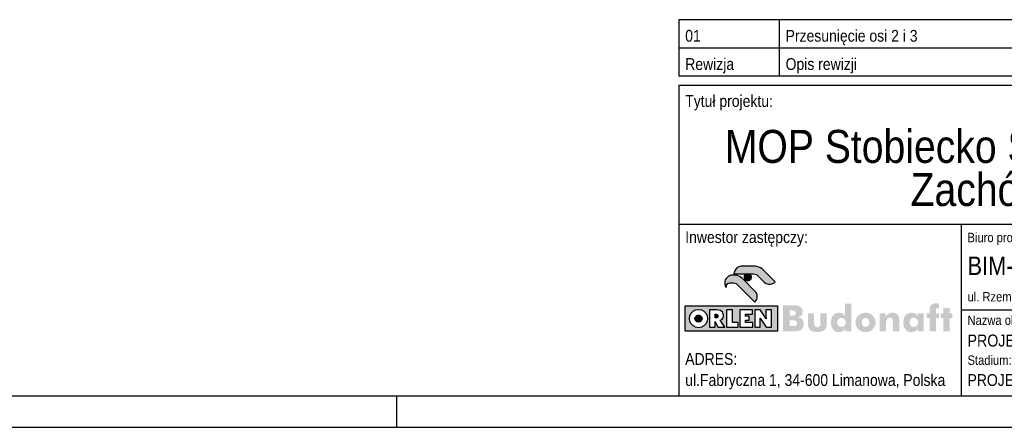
# Model space of a CAD drawing. Header units: millimetres. Extents: x 0 to 75000, y 0 to 29700.
# Tile 20 of 30: x 47991 to 63686, y 0 to 6494. Entities that reach past the tile are written whole.
import ezdxf

# ---------------------------------------------------------------- set-up
doc = ezdxf.new("R2010")
doc.units = ezdxf.units.MM
doc.layers.add('TS_FORMATKA', color=7, linetype='Continuous')
doc.styles.add('Arial', font='ARIAL.TTF', dxfattribs={"height": 0.2})

# ---------------------------------------------------------------- blocks, each defined once
blk = doc.blocks.new('Unknown-305655500-13402')
at = {"layer": 'TS_FORMATKA', "linetype": 'Continuous'}
for points in [[(59711, 2442), (59736, 2432), (59758, 2416), (59859, 2314), (59880, 2298), (59904, 2287), (59930, 2281), (59957, 2280), (59984, 2286), (60010, 2298), (60033, 2316), (59858, 2492), (59846, 2503), (59824, 2523), (59799, 2540), (59772, 2553), (59744, 2562), (59715, 2568), (59685, 2570), (59520, 2570), (59493, 2568), (59468, 2561), (59445, 2550), (59425, 2535), (59407, 2517), (59393, 2495), (59382, 2472), (59376, 2446), (59685, 2446)], [(59728, 2014), (59739, 2036), (59746, 2059), (59748, 2083), (59746, 2107), (59739, 2130), (59728, 2151), (59712, 2171), (59519, 2363), (59499, 2381), (59476, 2397), (59452, 2409), (59426, 2418), (59400, 2423), (59372, 2425), (59354, 2425), (59329, 2422), (59306, 2415), (59284, 2404), (59266, 2389), (59251, 2370), (59239, 2349), (59232, 2326), (59230, 2300), (59232, 2275), (59239, 2252), (59251, 2230), (59256, 2265), (59279, 2290), (59312, 2301), (59323, 2301), (59347, 2301), (59371, 2301), (59393, 2298), (59413, 2289), (59430, 2276), (59712, 1995)], [(59540, 2415), (59538, 2405), (59537, 2394), (59545, 2364), (59566, 2342), (59597, 2334), (59627, 2342), (59649, 2364), (59657, 2394), (59656, 2405), (59653, 2415), (59648, 2425), (59545, 2425)], [(58725, 1850), (58783, 1782), (58762, 1762), (58754, 1733), (58762, 1704), (58783, 1683), (58811, 1676), (58840, 1683), (58861, 1704), (58869, 1733), (58861, 1762), (58840, 1782), (58811, 1790), (58783, 1782), (58725, 1850), (58869, 1733), (58861, 1762), (58840, 1782), (58811, 1790), (58783, 1782), (58762, 1762), (58754, 1733), (58762, 1704), (58783, 1683), (58811, 1676), (58840, 1683), (58861, 1704), (58869, 1733), (58725, 1850), (58765, 1871), (58811, 1879), (58857, 1871), (58897, 1850), (58929, 1819), (58950, 1779), (58957, 1733), (58950, 1687), (58929, 1647), (58897, 1615), (58857, 1595), (58811, 1587), (58765, 1595), (58725, 1615), (58694, 1647), (58673, 1687), (58666, 1733), (58673, 1779), (58694, 1819), (58725, 1850), (58600, 1938), (58988, 1871), (59075, 1803), (59075, 1800), (59075, 1743), (59091, 1743), (59109, 1746), (59120, 1756), (59123, 1772), (59120, 1789), (59105, 1803), (59075, 1803), (58988, 1871), (59123, 1772), (59120, 1789), (59109, 1799), (59091, 1803), (59075, 1803), (59075, 1743), (59091, 1743), (59109, 1746), (59120, 1756), (59123, 1772), (58988, 1871), (59101, 1871), (59161, 1860), (59198, 1829), (59210, 1778), (59204, 1743), (59186, 1719), (59158, 1707), (59230, 1595), (59122, 1595), (59075, 1686), (59075, 1595), (58988, 1595), (58988, 1871), (58600, 1938), (59259, 1871), (59356, 1871), (59356, 1670), (59443, 1670), (59443, 1595), (59259, 1595), (59259, 1871), (58600, 1938), (59473, 1871), (59670, 1871), (59670, 1804), (59562, 1804), (59562, 1769), (59621, 1769), (59621, 1705), (59562, 1705), (59562, 1670), (59679, 1670), (59679, 1595), (59473, 1595), (59473, 1871), (58600, 1938), (59709, 1871), (59795, 1871), (59890, 1729), (59888, 1745), (59887, 1760), (59887, 1773), (59887, 1781), (59887, 1871), (59974, 1871), (59974, 1595), (59888, 1595), (59793, 1741), (59795, 1724), (59796, 1710), (59796, 1697), (59796, 1595), (59709, 1595), (59709, 1871), (58600, 1938), (58600, 1533), (60069, 1533), (60069, 1938), (58600, 1938)], [(60267, 1704), (60309, 1704), (60341, 1702), (60364, 1695), (60377, 1680), (60382, 1656), (60373, 1629), (60348, 1616), (60307, 1612), (60267, 1612), (60267, 1704), (60479, 1700), (60267, 1778), (60267, 1862), (60292, 1862), (60331, 1859), (60356, 1847), (60364, 1820), (60356, 1793), (60331, 1781), (60290, 1778), (60267, 1778), (60479, 1700), (60465, 1721), (60446, 1737), (60423, 1747), (60395, 1752), (60423, 1763), (60445, 1776), (60460, 1793), (60469, 1814), (60471, 1841), (60468, 1870), (60456, 1895), (60438, 1915), (60412, 1931), (60386, 1939), (60358, 1943), (60325, 1945), (60289, 1945), (60284, 1945), (60280, 1945), (60276, 1945), (60161, 1945), (60161, 1527), (60279, 1527), (60312, 1527), (60342, 1528), (60369, 1530), (60394, 1533), (60416, 1539), (60435, 1548), (60459, 1565), (60476, 1587), (60486, 1615), (60490, 1646), (60487, 1675), (60479, 1700)], [(61023, 1671), (61028, 1701), (61041, 1724), (61062, 1738), (61090, 1743), (61117, 1738), (61139, 1724), (61152, 1701), (61157, 1671), (61152, 1640), (61139, 1617), (61118, 1603), (61090, 1598), (61062, 1603), (61041, 1617), (61028, 1640), (61023, 1671), (61247, 1970), (61149, 1970), (61149, 1819), (61149, 1802), (61151, 1784), (61153, 1768), (61133, 1795), (61110, 1812), (61084, 1822), (61052, 1825), (61030, 1823), (61009, 1818), (60990, 1809), (60973, 1798), (60959, 1783), (60946, 1765), (60936, 1745), (60928, 1723), (60924, 1698), (60922, 1671), (60924, 1643), (60928, 1617), (60936, 1595), (60946, 1574), (60959, 1557), (60974, 1542), (60991, 1531), (61011, 1523), (61032, 1517), (61055, 1516), (61084, 1519), (61110, 1530), (61133, 1548), (61153, 1573), (61153, 1527), (61247, 1527), (61247, 1970)], [(62646, 1744), (62646, 1816), (62595, 1816), (62595, 1862), (62597, 1882), (62606, 1894), (62623, 1898), (62629, 1897), (62637, 1896), (62646, 1893), (62646, 1971), (62630, 1974), (62616, 1976), (62604, 1976), (62575, 1974), (62551, 1968), (62531, 1958), (62515, 1943), (62504, 1924), (62497, 1902), (62495, 1875), (62495, 1816), (62451, 1816), (62451, 1744), (62495, 1744), (62495, 1527), (62595, 1527), (62595, 1744)], [(62857, 1744), (62857, 1816), (62814, 1816), (62814, 1901), (62713, 1901), (62713, 1816), (62670, 1816), (62670, 1744), (62713, 1744), (62713, 1527), (62814, 1527), (62814, 1744)], [(58811, 1790), (58783, 1782), (58762, 1762), (58754, 1733), (58762, 1704), (58783, 1683), (58811, 1676), (58840, 1683), (58861, 1704), (58869, 1733), (58861, 1762), (58840, 1782)], [(59123, 1772), (59120, 1789), (59109, 1799), (59091, 1803), (59075, 1803), (59075, 1743), (59091, 1743), (59109, 1746), (59120, 1756)], [(60557, 1816), (60557, 1668), (60557, 1634), (60561, 1605), (60572, 1578), (60590, 1553), (60612, 1537), (60639, 1525), (60670, 1518), (60706, 1516), (60741, 1518), (60773, 1525), (60799, 1537), (60821, 1553), (60840, 1579), (60851, 1606), (60855, 1636), (60855, 1668), (60855, 1816), (60755, 1816), (60755, 1661), (60751, 1624), (60735, 1601), (60705, 1593), (60674, 1601), (60658, 1624), (60654, 1661), (60654, 1816)], [(61418, 1641), (61414, 1670), (61418, 1699), (61430, 1721), (61449, 1735), (61474, 1740), (61500, 1735), (61519, 1721), (61531, 1699), (61535, 1670), (61531, 1641), (61519, 1619), (61500, 1606), (61474, 1601), (61449, 1606), (61430, 1619), (61418, 1641), (61621, 1605), (61629, 1626), (61634, 1647), (61636, 1670), (61634, 1693), (61629, 1715), (61621, 1735), (61610, 1754), (61597, 1772), (61581, 1787), (61563, 1800), (61543, 1811), (61522, 1818), (61499, 1823), (61474, 1825), (61450, 1823), (61427, 1818), (61405, 1811), (61385, 1800), (61367, 1787), (61352, 1772), (61338, 1754), (61328, 1735), (61320, 1715), (61315, 1693), (61313, 1670), (61315, 1647), (61320, 1626), (61328, 1605), (61338, 1586), (61352, 1569), (61367, 1554), (61385, 1541), (61405, 1530), (61427, 1522), (61450, 1517), (61474, 1516), (61499, 1517), (61522, 1522), (61543, 1530), (61563, 1541), (61581, 1554), (61597, 1569), (61610, 1586), (61621, 1605)], [(61804, 1683), (61810, 1711), (61821, 1731), (61839, 1744), (61863, 1748), (61890, 1741), (61905, 1719), (61910, 1681), (61910, 1527), (62012, 1527), (62012, 1692), (62011, 1730), (62005, 1763), (61991, 1790), (61969, 1809), (61940, 1821), (61906, 1825), (61877, 1822), (61852, 1815), (61831, 1801), (61812, 1782), (61795, 1757), (61795, 1816), (61702, 1816), (61702, 1527), (61802, 1527), (61802, 1648)], [(62182, 1640), (62177, 1671), (62182, 1701), (62195, 1724), (62216, 1739), (62244, 1745), (62272, 1739), (62293, 1724), (62307, 1701), (62311, 1671), (62307, 1640), (62293, 1618), (62272, 1603), (62244, 1598), (62216, 1603), (62195, 1618), (62182, 1640), (62401, 1816), (62307, 1816), (62307, 1768), (62288, 1793), (62266, 1811), (62240, 1821), (62210, 1825), (62186, 1823), (62165, 1818), (62145, 1809), (62127, 1797), (62112, 1783), (62100, 1765), (62090, 1745), (62082, 1722), (62078, 1697), (62076, 1670), (62078, 1643), (62082, 1617), (62090, 1595), (62099, 1574), (62112, 1557), (62126, 1542), (62143, 1531), (62161, 1522), (62182, 1517), (62204, 1515), (62235, 1518), (62263, 1529), (62286, 1547), (62307, 1573), (62307, 1527), (62401, 1527), (62401, 1816)]]:
    blk.add_hatch(color=1, dxfattribs=at).paths.add_polyline_path(points)
at = {"layer": 'TS_FORMATKA', "color": 1, "linetype": 'Continuous'}
for p, q in [((74500, 5444), (58500, 5444)), ((58500, 5444), (58500, 500)), ((67898, 3232), (58500, 3232)), ((63000, 3232), (63000, 500)), ((59407, 2517), (59393, 2495)), ((59425, 2535), (59407, 2517)), ((59445, 2550), (59425, 2535)), ((59468, 2561), (59445, 2550)), ((59493, 2568), (59468, 2561)), ((59520, 2570), (59493, 2568)), ((59685, 2570), (59520, 2570)), ((59715, 2568), (59685, 2570)), ((59685, 2570), (59685, 2570)), ((59744, 2562), (59715, 2568)), ((59772, 2553), (59744, 2562)), ((59799, 2540), (59772, 2553)), ((59824, 2523), (59799, 2540)), ((59846, 2503), (59824, 2523)), ((59251, 2370), (59239, 2349)), ((59266, 2389), (59251, 2370)), ((59284, 2404), (59266, 2389)), ((59306, 2415), (59284, 2404)), ((59329, 2422), (59306, 2415)), ((59354, 2425), (59329, 2422)), ((59372, 2425), (59354, 2425)), ((59400, 2423), (59372, 2425)), ((59382, 2472), (59376, 2446)), ((59376, 2446), (59685, 2446)), ((59393, 2495), (59382, 2472)), ((59426, 2418), (59400, 2423)), ((59452, 2409), (59426, 2418)), ((59476, 2397), (59452, 2409)), ((59499, 2381), (59476, 2397)), ((59519, 2363), (59499, 2381)), ((59712, 2171), (59519, 2363)), ((59538, 2405), (59537, 2394)), ((59537, 2394), (59545, 2364)), ((59540, 2415), (59538, 2405)), ((59545, 2425), (59540, 2415)), ((59648, 2425), (59545, 2425)), ((59545, 2364), (59566, 2342)), ((59627, 2342), (59649, 2364)), ((59653, 2415), (59648, 2425)), ((59649, 2364), (59657, 2394)), ((59656, 2405), (59653, 2415)), ((59657, 2394), (59656, 2405)), ((59685, 2446), (59711, 2442)), ((59711, 2442), (59736, 2432)), ((59736, 2432), (59758, 2416)), ((59758, 2416), (59859, 2314)), ((59857, 2493), (59846, 2503)), ((59857, 2493), (59857, 2493)), ((59857, 2493), (59857, 2493)), ((59857, 2493), (59857, 2493)), ((60033, 2316), (59857, 2493)), ((59232, 2326), (59230, 2300)), ((59230, 2300), (59232, 2275)), ((59239, 2349), (59232, 2326)), ((59232, 2275), (59239, 2252)), ((59239, 2252), (59251, 2230)), ((59251, 2230), (59256, 2265)), ((59256, 2265), (59279, 2290)), ((59279, 2290), (59312, 2301)), ((59312, 2301), (59323, 2301)), ((59323, 2301), (59347, 2301)), ((59347, 2301), (59371, 2301)), ((59371, 2301), (59393, 2298)), ((59393, 2298), (59413, 2289)), ((59413, 2289), (59430, 2276)), ((59430, 2276), (59712, 1995)), ((59566, 2342), (59597, 2334)), ((59597, 2334), (59627, 2342)), ((59859, 2314), (59880, 2298)), ((59880, 2298), (59904, 2287)), ((59904, 2287), (59930, 2281)), ((59930, 2281), (59957, 2280)), ((59957, 2280), (59984, 2286)), ((59984, 2286), (60010, 2298)), ((60010, 2298), (60033, 2316)), ((60033, 2316), (60033, 2316)), ((59728, 2151), (59712, 2171)), ((59739, 2130), (59728, 2151)), ((59746, 2107), (59739, 2130)), ((59739, 2036), (59746, 2059)), ((59748, 2083), (59746, 2107)), ((59746, 2059), (59748, 2083)), ((58600, 1938), (60069, 1938)), ((58600, 1533), (58600, 1938)), ((58600, 1938), (60069, 1938)), ((58600, 1533), (58600, 1938)), ((59712, 1995), (59728, 2014)), ((59728, 2014), (59739, 2036)), ((60069, 1938), (60069, 1533)), ((60069, 1938), (60069, 1533)), ((58666, 1733), (58673, 1779)), ((58673, 1687), (58666, 1733)), ((58673, 1779), (58694, 1819)), ((58694, 1819), (58725, 1850)), ((58725, 1850), (58765, 1871)), ((58754, 1733), (58762, 1762)), ((58762, 1704), (58754, 1733)), ((58762, 1762), (58783, 1782)), ((58765, 1871), (58811, 1879)), ((58783, 1782), (58811, 1790)), ((58811, 1879), (58857, 1871)), ((58811, 1790), (58840, 1782)), ((58840, 1782), (58861, 1762)), ((58857, 1871), (58897, 1850)), ((58861, 1762), (58869, 1733)), ((58869, 1733), (58861, 1704)), ((58897, 1850), (58929, 1819)), ((58929, 1819), (58950, 1779)), ((58950, 1779), (58957, 1733)), ((58957, 1733), (58950, 1687)), ((59101, 1871), (58988, 1871)), ((58988, 1871), (58988, 1595)), ((59075, 1800), (59075, 1803)), ((59075, 1803), (59091, 1803)), ((59075, 1746), (59075, 1800)), ((59075, 1743), (59075, 1746)), ((59091, 1743), (59075, 1743)), ((59091, 1803), (59109, 1799)), ((59109, 1746), (59091, 1743)), ((59161, 1860), (59101, 1871)), ((59109, 1799), (59120, 1789)), ((59120, 1756), (59109, 1746)), ((59120, 1789), (59123, 1772)), ((59123, 1772), (59120, 1756)), ((59198, 1829), (59161, 1860)), ((59186, 1719), (59204, 1743)), ((59210, 1778), (59198, 1829)), ((59204, 1743), (59210, 1778)), ((59356, 1871), (59259, 1871)), ((59259, 1871), (59259, 1595)), ((59356, 1670), (59356, 1871)), ((59670, 1871), (59473, 1871)), ((59473, 1871), (59473, 1595)), ((59562, 1769), (59562, 1804)), ((59562, 1804), (59670, 1804)), ((59621, 1769), (59562, 1769)), ((59621, 1705), (59621, 1769)), ((59670, 1804), (59670, 1871)), ((59795, 1871), (59709, 1871)), ((59709, 1871), (59709, 1595)), ((59795, 1724), (59793, 1741)), ((59793, 1741), (59888, 1595)), ((59890, 1729), (59795, 1871)), ((59974, 1871), (59887, 1871)), ((59887, 1871), (59887, 1781)), ((59887, 1781), (59887, 1778)), ((59887, 1778), (59887, 1776)), ((59887, 1776), (59887, 1773)), ((59887, 1773), (59887, 1760)), ((59887, 1760), (59888, 1745)), ((59888, 1745), (59890, 1729)), ((59974, 1595), (59974, 1871)), ((67898, 1866), (63000, 1866)), ((58694, 1647), (58673, 1687)), ((58725, 1615), (58694, 1647)), ((58765, 1595), (58725, 1615)), ((58783, 1683), (58762, 1704)), ((58811, 1587), (58765, 1595)), ((58811, 1676), (58783, 1683)), ((58840, 1683), (58811, 1676)), ((58857, 1595), (58811, 1587)), ((58861, 1704), (58840, 1683)), ((58897, 1615), (58857, 1595)), ((58929, 1647), (58897, 1615)), ((58950, 1687), (58929, 1647)), ((58988, 1595), (59075, 1595)), ((59075, 1595), (59075, 1686)), ((59075, 1686), (59122, 1595)), ((59122, 1595), (59230, 1595)), ((59158, 1707), (59186, 1719)), ((59230, 1595), (59158, 1707)), ((59259, 1595), (59443, 1595)), ((59443, 1670), (59356, 1670)), ((59443, 1595), (59443, 1670)), ((59473, 1595), (59679, 1595)), ((59562, 1670), (59562, 1705)), ((59562, 1705), (59621, 1705)), ((59679, 1670), (59562, 1670)), ((59679, 1595), (59679, 1670)), ((59709, 1595), (59796, 1595)), ((59796, 1710), (59795, 1724)), ((59796, 1697), (59796, 1710)), ((59796, 1595), (59796, 1697)), ((59888, 1595), (59974, 1595)), ((60069, 1533), (58600, 1533)), ((60069, 1533), (58600, 1533)), ((58500, 500), (74500, 500))]:
    blk.add_line(p, q, dxfattribs=at)
at = {"layer": 'TS_FORMATKA', "color": 1, "linetype": 'Continuous', "style": 'Arial', "width": 0.84928}
for s, height, p in [('Tytuł projektu:', 187.65, (58600, 5105)), ('Inwestor zastępczy:', 187.65, (58600, 2936)), ('Biuro projektowe:', 150.12, (63100, 2949)), ('BIM-Atelier sp. z o.o.', 292.73, (63100, 2428)), ('ul. Rzemieślnicza 1/513, 30-363 Kraków, Polska', 150.12, (63100, 2005)), ('Nazwa obiektu:', 150.12, (63100, 1631)), ('PROJEKT PAWILONU', 191.02, (63100, 1287)), ('ADRES:', 187.6, (58600, 995)), ('Stadium:', 150.1, (63100, 995)), ('ul.Fabryczna 1, 34-600 Limanowa, Polska', 187.65, (58600, 659)), ('PROJEKT WYKONAWCZY', 187.65, (63100, 659))]:
    blk.add_text(s, height=height, dxfattribs=at).set_placement(p)
at = {"layer": 'TS_FORMATKA', "color": 1, "style": 'Arial', "width": 0.85}
for s, height, p in [('MOP Stobiecko Szlacheckie', 525.29, (59231, 4213)), (' Zachód', 525.3, (62019, 3526))]:
    blk.add_text(s, height=height, dxfattribs=at).set_placement(p)
blk = doc.blocks.new('Unknown-305655500-1289')
at = {"layer": 'TS_FORMATKA', "color": 7, "linetype": 'Continuous'}
for p, q in [((500, 500), (74500, 500)), ((54000, 0), (54000, 500)), ((0, 0), (75000, 0))]:
    blk.add_line(p, q, dxfattribs=at)
blk = doc.blocks.new('Unknown-305655500-13405')
at = {"layer": 'TS_FORMATKA', "color": 1, "linetype": 'Continuous'}
for p, q in [((74500, 6494), (58500, 6494)), ((58500, 6494), (58500, 6044)), ((60100, 6494), (60100, 6044)), ((58500, 6044), (58500, 5594)), ((58500, 6044), (74500, 6044)), ((60100, 6044), (60100, 5594)), ((74500, 5594), (58500, 5594))]:
    blk.add_line(p, q, dxfattribs=at)
at = {"layer": 'TS_FORMATKA', "color": 1, "style": 'Arial', "width": 0.84928}
for s, height, p in [('01', 187.6, (58600, 6144)), ('Przesunięcie osi 2 i 3 ', 187.65, (60200, 6144))]:
    blk.add_text(s, height=height, dxfattribs=at).set_placement(p)
at = {"layer": 'TS_FORMATKA', "color": 1, "linetype": 'Continuous', "style": 'Arial', "width": 0.84928}
for s, height, p in [('Rewizja', 187.6, (58600, 5694)), ('Opis rewizji', 187.65, (60200, 5694))]:
    blk.add_text(s, height=height, dxfattribs=at).set_placement(p)

msp = doc.modelspace()

# ---------------------------------------------------------------- block references
for name in ['Unknown-305655500-1289', 'Unknown-305655500-13405', 'Unknown-305655500-13402']:
    msp.add_blockref(name, (0, 0))

doc.saveas('drawing.dxf')
